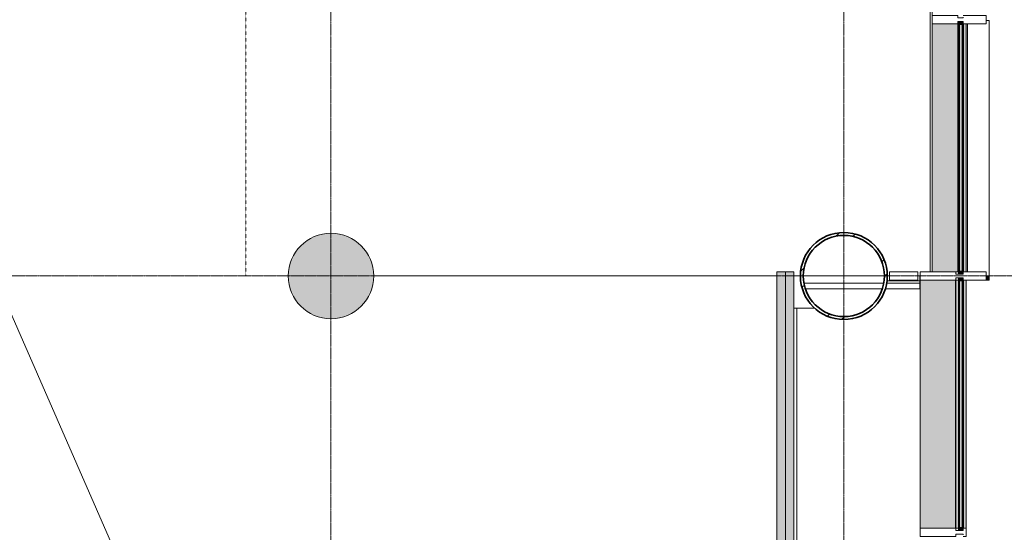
# Model space of a CAD drawing. Header units: millimetres. Extents: x -281 to 121694, y -16481 to 65128.
# Tile 239 of 256: x 79815 to 86726, y 34600 to 38200. Entities that reach past the tile are written whole.
import ezdxf

# ---------------------------------------------------------------- set-up
doc = ezdxf.new("R2010")
doc.units = ezdxf.units.MM
doc.linetypes.add('Grid Line', pattern=[12, 6, -2, 2, -2])
doc.linetypes.add('NLRS_Dash-0_6mm_Space-0_6mm_cpz', pattern=[1.2, 0.6, -0.6])
for name, color, linetype, lineweight in [('A--A23__Vloeren', 8, 'Continuous', 5), ('A--L$01A__Algemeen', 7, 'Continuous', 5), ('A--L$07A__Stramien', 1, 'Continuous', 5), ('A--L21__Buitenwanden', 3, 'Continuous', 5), ('A--L23__Vloeren', 3, 'Continuous', 5), ('A--L28__Hoofddraagconstructies', 3, 'Continuous', 5), ('A--L34__BalustradesLeuningen', 1, 'Continuous', 5), ('A--L3__Afbouw', 2, 'Continuous', 5), ('A--L82__LosseGebruikersInvent', 1, 'Continuous', 5), ('A--LD21__DetailPenFijnHidden', 1, 'Continuous', 5), ('A--LD30__DetailPenMiddel', 3, 'NLRS_Dash-0_6mm_Space-0_6mm_cpz', 5), ('A--TR9__AlgVoorz', 1, 'Continuous', 5)]:
    doc.layers.add(name, color=color, linetype=linetype, lineweight=lineweight)

# ---------------------------------------------------------------- blocks, each defined once
blk = doc.blocks.new('TBR-B-BWK-C-BES-ARC-R25_rvt-1-L_80_ 12')
at = {"layer": 'A--L28__Hoofddraagconstructies'}
blk.add_hatch(color=21, dxfattribs=at).paths.add_polyline_path([(82000, 36100), (82058.5, 36105.8), (82114.8, 36122.8), (82166.7, 36150.6), (82212.1, 36187.9), (82249.4, 36233.3), (82277.2, 36285.2), (82294.2, 36341.5), (82300, 36400), (82294.2, 36458.5), (82277.2, 36514.8), (82249.4, 36566.7), (82212.1, 36612.1), (82166.7, 36649.4), (82114.8, 36677.2), (82058.5, 36694.2), (82000, 36700), (81941.5, 36694.2), (81885.2, 36677.2), (81833.3, 36649.4), (81787.9, 36612.1), (81750.6, 36566.7), (81722.8, 36514.8), (81705.8, 36458.5), (81700, 36400), (81705.8, 36341.5), (81722.8, 36285.2), (81750.6, 36233.3), (81787.9, 36187.9), (81833.3, 36150.6), (81885.2, 36122.8), (81941.5, 36105.8)])
at = {"layer": 'A--L28__Hoofddraagconstructies', "color": 241, "lineweight": 18}
for start, end in [(0, 180), (180, 0)]:
    blk.add_arc((82000, 36400), 300, start, end, dxfattribs=at)
blk = doc.blocks.new('28_SCO_TLB_IN_column steel circular hollow section - Ø610x20-3993521-L_80_ 12')
at = {"layer": 'A--L28__Hoofddraagconstructies', "lineweight": 13}
h = blk.add_hatch(dxfattribs=at)
h.set_pattern_fill('FP_50', color=256, style=0, pattern_type=2)
h.set_pattern_definition([(45, (-85600, -36400), (-251.4472, 251.4472), []), (45, (-85600, -36019), (-251.4472, 251.4472), [])])
h.paths.add_polyline_path([(0, -305), (59.5, -299.1), (116.7, -281.8), (169.4, -253.6), (215.7, -215.7), (253.6, -169.4), (281.8, -116.7), (299.1, -59.5), (305, 0), (299.1, 59.5), (281.8, 116.7), (253.6, 169.4), (215.7, 215.7), (169.4, 253.6), (116.7, 281.8), (59.5, 299.1), (0, 305), (-59.5, 299.1), (-116.7, 281.8), (-169.4, 253.6), (-215.7, 215.7), (-253.6, 169.4), (-281.8, 116.7), (-299.1, 59.5), (-305, 0), (-299.1, -59.5), (-281.8, -116.7), (-253.6, -169.4), (-215.7, -215.7), (-169.4, -253.6), (-116.7, -281.8), (-59.5, -299.1)])
h.paths.add_polyline_path([(-29.8, -283.4), (-88.1, -271.1), (-142.5, -246.8), (-190.7, -211.8), (-230.6, -167.5), (-260.4, -115.9), (-278.8, -59.3), (-285, 0), (-278.8, 59.3), (-260.4, 115.9), (-230.6, 167.5), (-190.7, 211.8), (-142.5, 246.8), (-87, 271.3), (-29.8, 283.4), (29.8, 283.4), (88.1, 271.1), (144.4, 245.5), (190.7, 211.8), (230.6, 167.5), (260.4, 115.9), (278.8, 59.3), (285, 0), (278.8, -59.3), (260.4, -115.9), (230.6, -167.5), (190.7, -211.8), (142.5, -246.8), (88.1, -271.1), (29.8, -283.4)])
at = {"layer": 'A--L28__Hoofddraagconstructies', "color": 250, "lineweight": 35}
for radius, start, end in [(305, 360, 180), (285, 0, 180), (305, 180, 360), (285, 180, 0)]:
    blk.add_arc((0, 0), radius, start, end, dxfattribs=at)
blk = doc.blocks.new('28_SCON_steel plate 12x100x540 - 28_SCON_steel plate 12x100x540-2394198-L_80_ 12')
at = {"layer": 'A--L28__Hoofddraagconstructies', "color": 90, "lineweight": 13}
for start, end in [(184.17079, 186.19213), (195.46871, 197.58329), (206.28279, 208.96774), (216.94404, 220.34723), (226.27759, 227.53628)]:
    blk.add_arc((0, 0), 305, start, end, dxfattribs=at)
blk = doc.blocks.new('TBR-B-BWK-C-NIE-ARC-R25_rvt-1-L_80_ 12')
at = {"layer": 'A--A23__Vloeren', "lineweight": 13}
h = blk.add_hatch(dxfattribs=at)
h.set_pattern_fill('FP_57', color=254, style=0, pattern_type=2)
h.set_pattern_definition([(0, (0, 0), (406.4, 101.6), [33.528, -271.272, 33.528, -271.272, -1625.6]), (0, (0, 0), (406.4, 101.6), [-609.6, 33.528, -576.072, 33.528, -271.272, -711.2]), (0, (0, 0), (406.4, 101.6), [-1524, 33.528, -169.672, 33.528, -474.472]), (120, (152.4, 50.8), (-291.18818, 301.15272), [33.528, -271.272, 33.528, -271.272, -1625.6]), (120, (152.4, 50.8), (-291.18818, 301.15272), [-609.6, 33.528, -576.072, 33.528, -271.272, -711.2]), (120, (152.4, 50.8), (-291.18818, 301.15272), [-1524, 33.528, -169.672, 33.528, -474.472]), (240, (203.2, 254), (-115.21182, -402.75272), [33.528, -271.272, 33.528, -271.272, -1625.6]), (240, (203.2, 254), (-115.21182, -402.75272), [-609.6, 33.528, -576.072, 33.528, -271.272, -711.2]), (240, (203.2, 254), (-115.21182, -402.75272), [-1524, 33.528, -169.672, 33.528, -474.472])])
h.paths.add_polyline_path([(85346.4, 36175), (85394.1, 36175), (85359.8, 36212.1), (85332, 36254.4), (85311.6, 36300.6), (85299.2, 36349.6), (85295, 36400), (85249.8, 36400), (85249.8, 36175)])
at = {"layer": 'A--L23__Vloeren', "color": 90, "lineweight": 13}
blk.add_line((85249.8, 36175), (85394.1, 36175), dxfattribs=at)
for start, end in [(180, 190.47015), (193.83519, 200.98275), (204.90399, 211.58332), (215.57851, 222.40968), (226.12268, 227.53628)]:
    blk.add_arc((85600, 36400), 305, start, end, dxfattribs=at)
at = {"layer": 'A--L28__Hoofddraagconstructies', "color": 90, "lineweight": 13}
for p in [(85249.8, 36173.6), (85269, 33054.4)]:
    blk.add_line(p, (85269, 36173.6), dxfattribs=at)
at = {"layer": 'A--L28__Hoofddraagconstructies', "color": 254, "lineweight": 13}
for name in ['28_SCO_TLB_IN_column steel circular hollow section - Ø610x20-3993521-L_80_ 12', '28_SCON_steel plate 12x100x540 - 28_SCON_steel plate 12x100x540-2394198-L_80_ 12']:
    blk.add_blockref(name, (85600, 36400), dxfattribs=at)
blk = doc.blocks.new('NLRS_34_RAI_upright array_gen_cpz - NLRS_34_11_02_RAI_railing verdiepingen tussen kolom en vliesgevel_gen_cpz-62350473-L_80_ 12')
at = {"layer": 'A--L34__BalustradesLeuningen'}
for p, q in [((-30, 100), (30, 100)), ((-30, 100), (-30, -100)), ((30, -100), (30, 100)), ((30, -100), (-30, -100))]:
    blk.add_line(p, q, dxfattribs=at)
blk = doc.blocks.new('Rectangular Mullion - gevelband kader-64254782-L_80_ 12')
at = {"layer": 'A--L3__Afbouw'}
for p, q in [((86466.9, 36430), (86466.9, 38170)), ((86598, 38195), (86619.9, 38195)), ((86619.9, 38195), (86619.9, 36400))]:
    blk.add_line(p, q, dxfattribs=at)
blk = doc.blocks.new('CSWK_double-triple glass panel - CSWK_double-triple glass panel-73608998-L_80_ 12')
at = {"layer": 'A--L$01A__Algemeen'}
for points in [[(-883, -195), (883, -195), (883, -187), (-883, -187)], [(-883, -221), (883, -221), (883, -213), (-883, -213)]]:
    blk.add_hatch(color=256, dxfattribs=at).paths.add_polyline_path(points)
at = {"layer": 'A--L82__LosseGebruikersInvent'}
blk.add_hatch(color=256, dxfattribs=at).paths.add_polyline_path([(-888, -221), (-883, -221), (-883, -213), (883, -213), (883, -221), (888, -221), (888, -187), (883, -187), (883, -195), (-883, -195), (-883, -187), (-888, -187), (-888, -213)])
at = {"layer": 'A--L$01A__Algemeen'}
for p, q in [((-883, -187), (883, -187)), ((-883, -195), (-883, -187)), ((883, -195), (-883, -195)), ((-883, -195), (-883, -213)), ((-865, -195), (-883, -195)), ((-883, -213), (-865, -195)), ((-865, -213), (-883, -195)), ((-865, -213), (-865, -195)), ((865, -195), (865, -213)), ((883, -195), (865, -195)), ((865, -213), (883, -195)), ((883, -213), (865, -195)), ((883, -187), (883, -195)), ((883, -213), (883, -195)), ((-883, -213), (883, -213)), ((-883, -221), (-883, -213)), ((-883, -213), (-865, -213)), ((883, -221), (-883, -221)), ((865, -213), (883, -213)), ((883, -213), (883, -221))]:
    blk.add_line(p, q, dxfattribs=at)
at = {"layer": 'A--L82__LosseGebruikersInvent'}
for p, q in [((-888, -187), (-883, -187)), ((883, -187), (888, -187))]:
    blk.add_line(p, q, dxfattribs=at)
blk = doc.blocks.new('Rectangular Mullion - mullion_323_250-53-20-V293-L_80_ 12')
at = {"layer": 'A--LD21__DetailPenFijnHidden'}
for points in [[(86384.2, 34630), (86384.2, 36370), (86135, 36370), (86135, 34630)], [(86404, 34630), (86404, 36370), (86385, 36370), (86385, 34630)], [(86458, 34630), (86458, 36370), (86438.8, 36370), (86438.8, 34630)]]:
    blk.add_hatch(color=256, dxfattribs=at).paths.add_polyline_path(points)
for p, q in [((86135, 36370), (86135, 34630)), ((86384.2, 36370), (86385, 36370)), ((86384.2, 34630), (86384.2, 36370)), ((86385, 36370), (86404, 36370)), ((86385, 34630), (86385, 36370)), ((86438.8, 34630), (86438.8, 36370)), ((86458, 34630), (86458, 36370)), ((86385, 34630), (86384.2, 34630)), ((86404, 34630), (86385, 34630)), ((86438.8, 34630), (86438, 34630))]:
    blk.add_line(p, q, dxfattribs=at)
blk = doc.blocks.new('Rectangular Mullion - mullion_323_250-53-20-55499774-L_80_ 12')
at = {"layer": 'A--L3__Afbouw'}
for p, q in [((-30, 221.8), (-30, 241)), ((-30, 241), (30, 241)), ((-29.2, 221.8), (-30, 221.8)), ((-29.2, 221), (-29.2, 221.8)), ((-12, 221), (-17, 221)), ((-12, 168), (-12, 221)), ((17, 221), (12, 221)), ((12, 221), (12, 168)), ((30, 221.8), (29.2, 221.8)), ((29.2, 221.8), (29.2, 221)), ((30, 241), (30, 221.8)), ((-30, -82), (-30, 167.2)), ((-30, 167.2), (-29.2, 167.2)), ((-29.2, 167.2), (-29.2, 168)), ((-29.2, 168), (-12, 168)), ((12, 168), (29.2, 168)), ((29.2, 168), (29.2, 167.2)), ((29.2, 167.2), (30, 167.2)), ((30, 167.2), (30, -82)), ((30, -82), (-30, -82))]:
    blk.add_line(p, q, dxfattribs=at)
blk = doc.blocks.new('Rectangular Mullion - mullion_463_250-53-160-64253691-L_80_ 12')
at = {"layer": 'A--L3__Afbouw'}
for p, q in [((-30, 221.8), (-30, 381)), ((-30, 381), (30, 381)), ((30, 381), (30, 221.8)), ((-29.2, 221.8), (-30, 221.8)), ((-29.2, 221), (-29.2, 221.8)), ((-12, 221), (-17, 221)), ((-12, 168), (-12, 221)), ((17, 221), (12, 221)), ((12, 221), (12, 168)), ((30, 221.8), (29.2, 221.8)), ((29.2, 221.8), (29.2, 221)), ((-30, -82), (-30, 167.2)), ((-30, 167.2), (-29.2, 167.2)), ((-29.2, 167.2), (-29.2, 168)), ((-29.2, 168), (-12, 168)), ((12, 168), (29.2, 168)), ((29.2, 168), (29.2, 167.2)), ((29.2, 167.2), (30, 167.2)), ((30, 167.2), (30, -82)), ((30, -82), (-30, -82))]:
    blk.add_line(p, q, dxfattribs=at)
blk = doc.blocks.new('CSWK_double-triple glass panel - CSWK_double-triple glass panel-73609878-L_80_ 12')
at = {"layer": 'A--L$01A__Algemeen'}
for points in [[(-883, -187), (-883, -195), (883, -195), (883, -187), (-866.7, -187)], [(-883, -213), (-883, -221), (883, -221), (883, -213), (-866.7, -213)]]:
    blk.add_hatch(color=256, dxfattribs=at).paths.add_polyline_path(points)
at = {"layer": 'A--L82__LosseGebruikersInvent'}
blk.add_hatch(color=256, dxfattribs=at).paths.add_polyline_path([(-888, -221), (-883, -221), (-883, -213), (883, -213), (883, -221), (888, -221), (888, -187), (883, -187), (883, -195), (-883, -195), (-883, -187), (-888, -187), (-888, -213)])
at = {"layer": 'A--L$01A__Algemeen'}
for p, q in [((-883, -187), (883, -187)), ((-883, -195), (-883, -187)), ((883, -195), (-883, -195)), ((-883, -195), (-883, -213)), ((-865, -195), (-883, -195)), ((-883, -213), (-865, -195)), ((-865, -213), (-883, -195)), ((-865, -213), (-865, -195)), ((865, -195), (865, -213)), ((883, -195), (865, -195)), ((865, -213), (883, -195)), ((883, -213), (865, -195)), ((883, -187), (883, -195)), ((883, -213), (883, -195)), ((-883, -213), (883, -213)), ((-883, -221), (-883, -213)), ((-883, -213), (-865, -213)), ((883, -221), (-883, -221)), ((865, -213), (883, -213)), ((883, -213), (883, -221))]:
    blk.add_line(p, q, dxfattribs=at)
at = {"layer": 'A--L82__LosseGebruikersInvent'}
for p, q in [((-888, -187), (-883, -187)), ((883, -187), (888, -187))]:
    blk.add_line(p, q, dxfattribs=at)
blk = doc.blocks.new('Rectangular Mullion - mullion_237_20_37_180-64253676-L_80_ 12')
at = {"layer": 'A--L3__Afbouw'}
for points in [[(86259.6, 36430), (86400.2, 36430), (86400.2, 38170), (86221, 38170), (86221, 36430)], [(86404, 36430), (86404, 38188), (86401, 38188), (86401, 36430)], [(86458, 36430), (86458, 38170), (86438.8, 38170), (86438.8, 36430)]]:
    blk.add_hatch(color=256, dxfattribs=at).paths.add_polyline_path(points)
for p, q in [((86221, 38170), (86221, 36430)), ((86400.2, 36430), (86400.2, 38170)), ((86401, 36430), (86401, 38170.8)), ((86438.8, 36430), (86438.8, 38170)), ((86458, 36430), (86458, 38170)), ((86400.2, 36430), (86384.2, 36430)), ((86401, 36430), (86400.2, 36430)), ((86404, 36430), (86401, 36430)), ((86438.8, 36430), (86438, 36430))]:
    blk.add_line(p, q, dxfattribs=at)
blk = doc.blocks.new('Rectangular Mullion - mullion_237_20_37_180 met fin 160-55499881-L_80_ 12')
at = {"layer": 'A--L3__Afbouw'}
for p, q in [((-30, 221.8), (-30, 381)), ((-30, 381), (30, 381)), ((30, 381), (30, 221.8)), ((-29.2, 221.8), (-30, 221.8)), ((-29.2, 221), (-29.2, 221.8)), ((-12, 221), (-17, 221)), ((-12, 184), (-12, 221)), ((17, 221), (12, 221)), ((12, 221), (12, 184)), ((30, 221.8), (29.2, 221.8)), ((29.2, 221.8), (29.2, 221)), ((-30, 4), (-30, 183.2)), ((-30, 183.2), (-29.2, 183.2)), ((-29.2, 183.2), (-29.2, 184)), ((-29.2, 184), (-12, 184)), ((12, 184), (29.2, 184)), ((29.2, 184), (29.2, 183.2)), ((29.2, 183.2), (30, 183.2)), ((30, 183.2), (30, 4)), ((30, 4), (-30, 4))]:
    blk.add_line(p, q, dxfattribs=at)
blk = doc.blocks.new('NLRS_41_12_04_GM_gevelnamd termination_gen_cpz - NLRS_41_12_04_GM_gevelnamd termination_gen_cpz-61179041-L_80_ 12')
at = {"layer": 'A--L$01A__Algemeen'}
blk.add_hatch(color=256, dxfattribs=at).paths.add_polyline_path([(86619.9, 36370), (86619.9, 36400), (86598, 36400), (86598, 36370)])
for p, q in [((86619.9, 36400), (86598, 36400)), ((86598, 36370), (86619.9, 36370)), ((86619.9, 36370), (86619.9, 36400))]:
    blk.add_line(p, q, dxfattribs=at)
blk = doc.blocks.new('entree trap misc - entree trap misc-63444353-L_80_ 12')
at = {"layer": 'A--L$01A__Algemeen'}
for points in [[(85189.8, 33075), (85189.8, 36430), (85129.8, 36430), (85129.8, 33075)], [(85249.8, 33075), (85249.8, 36430), (85189.8, 36430), (85189.8, 33075)], [(82709.8, 33075), (82709.8, 33430), (82649.8, 33430), (82649.8, 33075)], [(82709.8, 33075), (82769.8, 33075), (82769.8, 33430), (82709.8, 33430)]]:
    blk.add_hatch(color=256, dxfattribs=at).paths.add_polyline_path(points)
for p, q in [((85129.8, 36430), (85189.8, 36430)), ((85129.8, 33075), (85129.8, 36430)), ((85189.8, 36430), (85249.8, 36430)), ((85189.8, 33075), (85189.8, 36430)), ((85249.8, 36430), (85249.8, 33075)), ((82649.8, 33430), (82709.8, 33430)), ((82649.8, 33075), (82649.8, 33430)), ((82709.8, 33430), (82769.8, 33430)), ((82709.8, 33430), (82709.8, 33075)), ((82769.8, 33075), (82769.8, 33430)), ((82709.8, 33075), (82649.8, 33075)), ((82769.8, 33075), (82709.8, 33075)), ((85189.8, 33075), (85129.8, 33075)), ((85249.8, 33075), (85189.8, 33075))]:
    blk.add_line(p, q, dxfattribs=at)

msp = doc.modelspace()

# ---------------------------------------------------------------- linework, layer by layer
at = {"layer": 'A--L$07A__Stramien', "linetype": 'Grid Line'}
for p, q in [((82000, 64428.4), (82000, 5044.8)), ((85600, 64428.4), (85600, 5044.8)), ((100373, 36400), (-281.1, 36400))]:
    msp.add_line(p, q, dxfattribs=at)
at = {"layer": 'A--L21__Buitenwanden'}
for p, q in [((86205, 36430), (86205, 56545)), ((86220, 56560), (86220, 36430)), ((85905, 36367), (85905, 36400)), ((86134, 36367), (85905, 36367)), ((86134, 36367), (86134, 36400)), ((85320.3, 36350), (85879.7, 36350)), ((85868.8, 36310), (85331.2, 36310)), ((86134, 36310), (85889.9, 36310)), ((85900.1, 36350), (86134, 36350)), ((86134, 36310), (86134, 36350))]:
    msp.add_line(p, q, dxfattribs=at)
at = {"layer": 'A--L23__Vloeren', "color": 7}
for p, q in [((85249.8, 36400), (85295, 36400)), ((85315, 36400), (85885, 36400)), ((85905, 36400), (85920, 36400)), ((86120, 36400), (86135, 36400))]:
    msp.add_line(p, q, dxfattribs=at)
at = {"layer": 'A--LD21__DetailPenFijnHidden'}
msp.add_line((86134, 36367), (86134, 36350), dxfattribs=at)
at = {"layer": 'A--LD30__DetailPenMiddel'}
for p, q in [((81403, 49550), (81403, 36400)), ((81403, 36400), (81700, 36400)), ((82300, 36400), (85129.8, 36400)), ((85249.8, 36400), (85295, 36400)), ((85315, 36400), (85885, 36400)), ((85905, 36400), (85920, 36400)), ((86120, 36400), (86135, 36400))]:
    msp.add_line(p, q, dxfattribs=at)
at = {"layer": 'A--TR9__AlgVoorz'}
msp.add_line((80922, 33464.1), (77046.2, 42325), dxfattribs=at)

# ---------------------------------------------------------------- block references
at = {"lineweight": 5}
for name in ['TBR-B-BWK-C-NIE-ARC-R25_rvt-1-L_80_ 12', 'TBR-B-BWK-C-BES-ARC-R25_rvt-1-L_80_ 12']:
    msp.add_blockref(name, (0, 0), dxfattribs=at)
at = {"layer": 'A--L$01A__Algemeen', "rotation": 89.99999999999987}
for name, p in [('CSWK_double-triple glass panel - CSWK_double-triple glass panel-73609878-L_80_ 12', (86217, 37300)), ('CSWK_double-triple glass panel - CSWK_double-triple glass panel-73608998-L_80_ 12', (86217, 35500))]:
    msp.add_blockref(name, p, dxfattribs=at)
at = {"layer": 'A--L$01A__Algemeen'}
for name in ['entree trap misc - entree trap misc-63444353-L_80_ 12', 'NLRS_41_12_04_GM_gevelnamd termination_gen_cpz - NLRS_41_12_04_GM_gevelnamd termination_gen_cpz-61179041-L_80_ 12']:
    msp.add_blockref(name, (0, 0), dxfattribs=at)
at = {"layer": 'A--L34__BalustradesLeuningen', "rotation": 89.9999999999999}
msp.add_blockref('NLRS_34_RAI_upright array_gen_cpz - NLRS_34_11_02_RAI_railing verdiepingen tussen kolom en vliesgevel_gen_cpz-62350473-L_80_ 12', (86020, 36400), dxfattribs=at)
at = {"layer": 'A--L3__Afbouw', "extrusion": (0, 0, -1), "rotation": 90.00000000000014}
for name, p in [('Rectangular Mullion - mullion_237_20_37_180 met fin 160-55499881-L_80_ 12', (-86217, 38200)), ('Rectangular Mullion - mullion_463_250-53-160-64253691-L_80_ 12', (-86217, 36400)), ('Rectangular Mullion - mullion_323_250-53-20-55499774-L_80_ 12', (-86217, 34600))]:
    msp.add_blockref(name, p, dxfattribs=at)
at = {"layer": 'A--L3__Afbouw'}
for name in ['Rectangular Mullion - mullion_237_20_37_180-64253676-L_80_ 12', 'Rectangular Mullion - gevelband kader-64254782-L_80_ 12']:
    msp.add_blockref(name, (0, 0), dxfattribs=at)
at = {"layer": 'A--LD21__DetailPenFijnHidden'}
msp.add_blockref('Rectangular Mullion - mullion_323_250-53-20-V293-L_80_ 12', (0, 0), dxfattribs=at)

doc.saveas('drawing.dxf')
